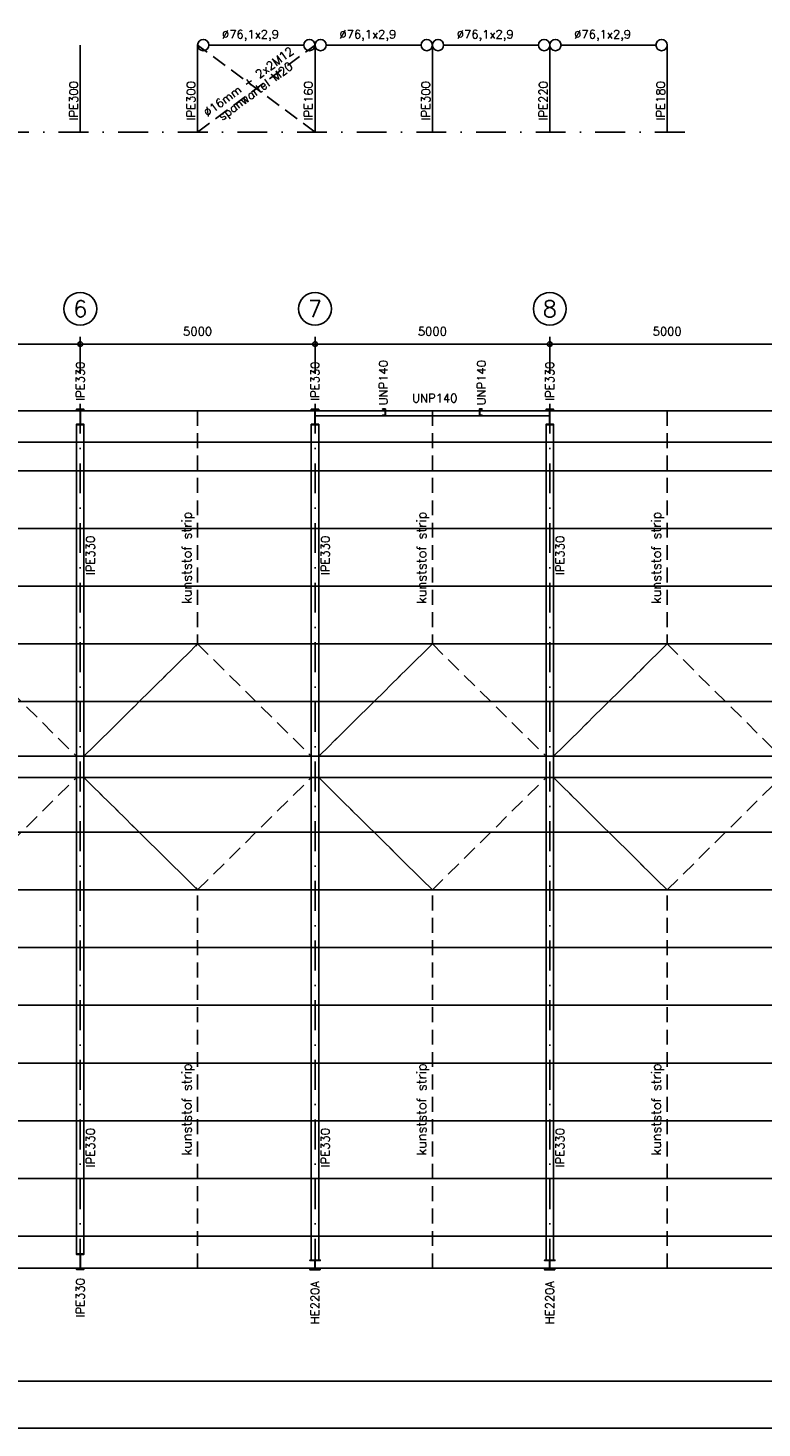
# Model space of a CAD drawing. Extents: x 0 to 139900, y 0 to 143500.
# Tile 2 of 34: x 29387 to 45020, y 0 to 29806. Entities that reach past the tile are written whole.
import ezdxf
from ezdxf.enums import TextEntityAlignment as Align

# ---------------------------------------------------------------- set-up
doc = ezdxf.new("R2010")
doc.units = 0
doc.header["$LTSCALE"] = 100
doc.header["$PDMODE"] = 3
doc.header["$PDSIZE"] = -3
doc.linetypes.add('DASHDOT2', pattern=[12.7, 6.35, -3.175, 0, -3.175])
doc.linetypes.add('HIDDEN2', pattern=[4.7625, 3.175, -1.5875])
doc.layers.get('0').update_dxf_attribs({"linetype": 'CONTINUOUS'})
doc.layers.get('DEFPOINTS').update_dxf_attribs({"linetype": 'CONTINUOUS'})
for name, color, linetype in [('A--A$1C-_CIRKEL', 3, 'CONTINUOUS'), ('A--L$2A-', 7, 'CONTINUOUS'), ('A--L$2A-_F123-', 1, 'CONTINUOUS'), ('A--L$7A-_STRAMIEN', 1, 'DASHDOT2'), ('A--L28--', 7, 'CONTINUOUS'), ('A--L28--_F1---', 1, 'HIDDEN2'), ('A--L28H-_F123-', 2, 'CONTINUOUS'), ('A--L28S-_F123-', 1, 'CONTINUOUS'), ('A--M$1A-_F123-_MAATV', 7, 'CONTINUOUS'), ('A--T$1A-_F123-_0_18MM', 1, 'CONTINUOUS'), ('A--T$1A-_F123-_0_25MM', 2, 'CONTINUOUS')]:
    doc.layers.add(name, color=color, linetype=linetype)
doc.styles.add('0_18', font='ROMANS.shx', dxfattribs={"height": 180})
doc.styles.add('0_25', font='ROMANS.shx', dxfattribs={"height": 250})
doc.styles.add('ALFA-0_25', font='ROMANS')
doc.styles.add('MISO', font='ROMANS.shx')
doc.dimstyles.new('DLV18', dxfattribs={"dimscale": 100, "dimtxt": 1.8, "dimasz": 1, "dimexe": 0, "dimexo": 0, "dimgap": 0, "dimtad": 0, "dimdec": 0, "dimrnd": 1, "dimzin": 0, "dimtxsty": 'MISO', "dimblk1": '$DIMDLV', "dimblk2": '$DIMDLV', "dimsah": 1, "dimcen": 0, "dimse1": 1, "dimse2": 1, "dimclrd": 256, "dimclre": 256, "dimclrt": 1, "dimazin": 3, "dimtfac": 1, "dimtdec": 0, "dimtix": 1, "dimtmove": 0, "dimatfit": 3, "dimtvp": 1.5, "dimtolj": 1, "dimtzin": 0})

# ---------------------------------------------------------------- blocks, each defined once
blk = doc.blocks.new('KA-A1-2X')
at = {"layer": 'A--L$2A-_F123-'}
blk.add_lwpolyline([(0, 0), (0, 594), (1261, 594), (1261, 0)], close=True, dxfattribs=at)
at = {"layer": 'A--L$2A-_F123-', "color": 4}
blk.add_lwpolyline([(10, 10), (1251, 10), (1251, 584), (10, 584)], close=True, dxfattribs=at)
blk = doc.blocks.new('$DIMDLV')
at = {"color": 0}
for p, q in [((-1, 0), (1, 0)), ((0, -1.5), (0, 1.5))]:
    blk.add_line(p, q, dxfattribs=at)
blk.add_circle((0, 0), 0.5, dxfattribs=at)
blk = doc.blocks.new('*D47')
at = {"layer": 'A--M$1A-_F123-_MAATV', "linetype": 'CONTINUOUS'}
blk.add_line((40600, 23077.5), (45400, 23077.5), dxfattribs=at)
at = {"layer": 'DEFPOINTS', "color": 0, "linetype": 'CONTINUOUS'}
for p in [(40500, 23077.5), (45500, 23077.5), (45500, 23077.5)]:
    blk.add_point(p, dxfattribs=at)
at = {"layer": 'A--M$1A-_F123-_MAATV', "linetype": 'CONTINUOUS', "xscale": 100, "yscale": 100, "zscale": 100, "rotation": 180}
blk.add_blockref('$DIMDLV', (40500, 23077.5), dxfattribs=at)
at = {"layer": 'A--M$1A-_F123-_MAATV', "linetype": 'CONTINUOUS', "xscale": 100, "yscale": 100, "zscale": 100}
blk.add_blockref('$DIMDLV', (45500, 23077.5), dxfattribs=at)
at = {"layer": 'A--M$1A-_F123-_MAATV', "color": 1, "linetype": 'CONTINUOUS', "insert": (43000, 23347.5), "char_height": 180, "attachment_point": 5, "style": 'MISO'}
blk.add_mtext('\\A1;5000', dxfattribs=at)
blk = doc.blocks.new('QD20570-')
at = {"layer": 'A--L28--_F1---', "color": 2, "linetype": 'CONTINUOUS'}
blk.add_lwpolyline([(80, -165), (-80, -165), (-80, -153.5), (-10.75, -153.5, 0.41421356), (-3.75, -146.5), (-3.75, 146.5, 0.41421356), (-10.75, 153.5), (-80, 153.5), (-80, 165), (80, 165), (80, 153.5), (10.75, 153.5, 0.41421356), (3.75, 146.5), (3.75, -146.5, 0.41421356), (10.75, -153.5), (80, -153.5)], format="xyb", close=True, dxfattribs=at)
blk = doc.blocks.new('QD20494-')
at = {"layer": 'A--L28--_F1---', "color": 2, "linetype": 'CONTINUOUS'}
blk.add_lwpolyline([(110, -105), (-110, -105), (-110, -94), (-15.5, -94, 0.4142136), (-3.5, -82), (-3.5, 82, 0.4142136), (-15.5, 94), (-110, 94), (-110, 105), (110, 105), (110, 94), (15.5, 94, 0.4142136), (3.5, 82), (3.5, -82, 0.4142136), (15.5, -94), (110, -94)], format="xyb", close=True, dxfattribs=at)
blk = doc.blocks.new('*D39')
at = {"layer": 'A--M$1A-_F123-_MAATV', "linetype": 'CONTINUOUS'}
blk.add_line((25600, 23077.5), (30400, 23077.5), dxfattribs=at)
at = {"layer": 'DEFPOINTS', "color": 0, "linetype": 'CONTINUOUS'}
for p in [(25500, 23077.5), (30500, 23077.5), (30500, 23077.5)]:
    blk.add_point(p, dxfattribs=at)
at = {"layer": 'A--M$1A-_F123-_MAATV', "linetype": 'CONTINUOUS', "xscale": 100, "yscale": 100, "zscale": 100, "rotation": 180}
blk.add_blockref('$DIMDLV', (25500, 23077.5), dxfattribs=at)
at = {"layer": 'A--M$1A-_F123-_MAATV', "linetype": 'CONTINUOUS', "xscale": 100, "yscale": 100, "zscale": 100}
blk.add_blockref('$DIMDLV', (30500, 23077.5), dxfattribs=at)
at = {"layer": 'A--M$1A-_F123-_MAATV', "color": 1, "linetype": 'CONTINUOUS', "insert": (28000, 23347.5), "char_height": 180, "attachment_point": 5, "style": 'MISO'}
blk.add_mtext('\\A1;5000', dxfattribs=at)
blk = doc.blocks.new('*D45')
at = {"layer": 'A--M$1A-_F123-_MAATV', "linetype": 'CONTINUOUS'}
blk.add_line((35600, 23077.5), (40400, 23077.5), dxfattribs=at)
at = {"layer": 'DEFPOINTS', "color": 0, "linetype": 'CONTINUOUS'}
for p in [(35500, 23077.5), (40500, 23077.5), (40500, 23077.5)]:
    blk.add_point(p, dxfattribs=at)
at = {"layer": 'A--M$1A-_F123-_MAATV', "linetype": 'CONTINUOUS', "xscale": 100, "yscale": 100, "zscale": 100, "rotation": 180}
blk.add_blockref('$DIMDLV', (35500, 23077.5), dxfattribs=at)
at = {"layer": 'A--M$1A-_F123-_MAATV', "linetype": 'CONTINUOUS', "xscale": 100, "yscale": 100, "zscale": 100}
blk.add_blockref('$DIMDLV', (40500, 23077.5), dxfattribs=at)
at = {"layer": 'A--M$1A-_F123-_MAATV', "color": 1, "linetype": 'CONTINUOUS', "insert": (38000, 23347.5), "char_height": 180, "attachment_point": 5, "style": 'MISO'}
blk.add_mtext('\\A1;5000', dxfattribs=at)
blk = doc.blocks.new('*D46')
at = {"layer": 'A--M$1A-_F123-_MAATV', "linetype": 'CONTINUOUS'}
blk.add_line((30600, 23077.5), (35400, 23077.5), dxfattribs=at)
at = {"layer": 'DEFPOINTS', "color": 0, "linetype": 'CONTINUOUS'}
for p in [(30500, 23077.5), (35500, 23077.5), (35500, 23077.5)]:
    blk.add_point(p, dxfattribs=at)
at = {"layer": 'A--M$1A-_F123-_MAATV', "linetype": 'CONTINUOUS', "xscale": 100, "yscale": 100, "zscale": 100, "rotation": 180}
blk.add_blockref('$DIMDLV', (30500, 23077.5), dxfattribs=at)
at = {"layer": 'A--M$1A-_F123-_MAATV', "linetype": 'CONTINUOUS', "xscale": 100, "yscale": 100, "zscale": 100}
blk.add_blockref('$DIMDLV', (35500, 23077.5), dxfattribs=at)
at = {"layer": 'A--M$1A-_F123-_MAATV', "color": 1, "linetype": 'CONTINUOUS', "insert": (33000, 23347.5), "char_height": 180, "attachment_point": 5, "style": 'MISO'}
blk.add_mtext('\\A1;5000', dxfattribs=at)
blk = doc.blocks.new('CIRKEL')
at = {"layer": 'A--A$1C-_CIRKEL'}
blk.add_circle((0, 0), 350, dxfattribs=at)
blk = doc.blocks.new('QD20671-')
at = {"layer": 'A--L28--_F1---', "color": 2, "linetype": 'CONTINUOUS'}
blk.add_lwpolyline([(0, -70), (0, 70), (60, 70), (60, 67, -0.391021), (56, 62), (15, 59, 0.39104), (7, 50), (7, -50, 0.39104), (15, -59), (56, -62, -0.391021), (60, -67), (60, -70)], format="xyb", close=True, dxfattribs=at)

msp = doc.modelspace()

# ---------------------------------------------------------------- linework, layer by layer
at = {"linetype": 'CONTINUOUS'}
for centre in [(33120, 29442), (35380, 29442), (35620, 29442), (37880, 29442), (38120, 29442), (40380, 29442), (40620, 29442), (42880, 29442)]:
    msp.add_circle(centre, 120, dxfattribs=at)
at = {"layer": 'A--L$7A-_STRAMIEN', "linetype": 'DASHDOT2'}
msp.add_line((43375, 27590), (2375, 27590), dxfattribs=at)
at = {"layer": 'A--L$7A-_STRAMIEN'}
for p, q in [((30500, 23077.5), (30500, 3377.5)), ((35500, 23077.5), (35500, 3377.5)), ((40500, 23077.5), (40500, 3377.5))]:
    msp.add_line(p, q, dxfattribs=at)
at = {"layer": 'A--L$7A-_STRAMIEN', "linetype": 'CONTINUOUS'}
for p, q in [((30420, 21359), (30420, 3707.5)), ((30580, 21359), (30580, 3707.5)), ((35420, 21359), (35420, 3576.5)), ((35580, 21359), (35580, 3576.5)), ((40420, 21359), (40420, 3576.5)), ((40580, 21359), (40580, 3576.5))]:
    msp.add_line(p, q, dxfattribs=at)
at = {"layer": 'A--L28H-_F123-'}
for p, q in [((85800, 21655), (5200, 21655)), ((85800, 20990.4), (5200, 20990.4)), ((85800, 20378.4), (5200, 20378.4)), ((85800, 19149.9), (5200, 19149.9)), ((85800, 17921.4), (5200, 17921.4)), ((85800, 16692.9), (5200, 16692.9)), ((85800, 15464.4), (5200, 15464.4)), ((85800, 14302), (5200, 14302)), ((85800, 13846.8), (5200, 13846.8)), ((85800, 12684.5), (5200, 12684.5)), ((85800, 11456), (5200, 11456)), ((85800, 10227.5), (5200, 10227.5)), ((85800, 8998.9), (5200, 8998.9)), ((85800, 7770.4), (5200, 7770.4)), ((85800, 6541.9), (5200, 6541.9)), ((85800, 5313.4), (5200, 5313.4)), ((85800, 4084.9), (5200, 4084.9)), ((85800, 3400), (5200, 3400))]:
    msp.add_line(p, q, dxfattribs=at)
at = {"layer": 'A--L28S-_F123-', "color": 4, "linetype": 'CONTINUOUS'}
for p, q in [((30500, 27590), (30500, 29442)), ((33000, 27590), (33000, 29442)), ((35260, 29442), (33240, 29442)), ((35500, 27590), (35500, 29442)), ((37760, 29442), (35740, 29442)), ((38000, 27590), (38000, 29442)), ((40260, 29442), (38240, 29442)), ((40500, 27590), (40500, 29442)), ((42760, 29442), (40740, 29442)), ((43000, 27590), (43000, 29442)), ((40500, 21551.2), (35500, 21551.2))]:
    msp.add_line(p, q, dxfattribs=at)
at = {"layer": 'A--L28S-_F123-', "color": 3, "linetype": 'HIDDEN2'}
for p, q in [((33000, 27590), (35500, 29442)), ((35500, 27590), (33000, 29442))]:
    msp.add_line(p, q, dxfattribs=at)
at = {"layer": 'A--L28S-_F123-', "color": 8, "linetype": 'HIDDEN2'}
for points in [[(28000, 21655), (28000, 16692.9), (25580, 14302), (28000, 16692.9), (30420, 14302)], [(33000, 21655), (33000, 16692.9), (30580, 14302), (33000, 16692.9), (35420, 14302)], [(38000, 21655), (38000, 16692.9), (35580, 14302), (38000, 16692.9), (40420, 14302)], [(43000, 21655), (43000, 16692.9), (40580, 14302), (43000, 16692.9), (45420, 14302)], [(28000, 3400), (28000, 11456), (25580, 13846.8), (28000, 11456), (30420, 13846.8)], [(33000, 3400), (33000, 11456), (30580, 13846.8), (33000, 11456), (35420, 13846.8)], [(38000, 3400), (38000, 11456), (35580, 13846.8), (38000, 11456), (40420, 13846.8)], [(43000, 3400), (43000, 11456), (40580, 13846.8), (43000, 11456), (45420, 13846.8)]]:
    msp.add_lwpolyline(points, dxfattribs=at)

# ---------------------------------------------------------------- block references
at = {"layer": 'A--L$2A-', "xscale": 100, "yscale": 100}
msp.add_blockref('KA-A1-2X', (0, 0), dxfattribs=at)
at = {"layer": 'A--L28--'}
for name, p in [('QD20570-', (30500, 21524)), ('QD20570-', (35500, 21524)), ('QD20671-', (39000, 21627.2)), ('QD20570-', (40500, 21524)), ('QD20494-', (35500, 3471.5)), ('QD20494-', (40500, 3471.5))]:
    msp.add_blockref(name, p, dxfattribs=at)
at = {"layer": 'A--L28--', "xscale": -1}
msp.add_blockref('QD20671-', (37000, 21627.2), dxfattribs=at)
at = {"layer": 'A--L28--', "xscale": -1, "rotation": 180}
msp.add_blockref('QD20570-', (30500, 3542.5), dxfattribs=at)
at = {"layer": 'A--M$1A-_F123-_MAATV'}
ref = msp.add_blockref('CIRKEL', (30500, 23827.5), dxfattribs=at)
ref.add_attrib('A', '6', dxfattribs={"layer": 'A--T$1A-_F123-_0_25MM', "height": 350, "style": 'ALFA-0_25'}).set_placement((30500, 23827.5), align=Align.MIDDLE_CENTER)
ref = msp.add_blockref('CIRKEL', (35500, 23827.5), dxfattribs=at)
ref.add_attrib('A', '7', dxfattribs={"layer": 'A--T$1A-_F123-_0_25MM', "height": 350, "style": 'ALFA-0_25'}).set_placement((35500, 23827.5), align=Align.MIDDLE_CENTER)
ref = msp.add_blockref('CIRKEL', (40500, 23827.5), dxfattribs=at)
ref.add_attrib('A', '8', dxfattribs={"layer": 'A--T$1A-_F123-_0_25MM', "height": 350, "style": 'ALFA-0_25'}).set_placement((40500, 23827.5), align=Align.MIDDLE_CENTER)

# ---------------------------------------------------------------- texts
at = {"layer": 'A--T$1A-_F123-_0_18MM', "color": 2, "style": '0_18'}
for s, p in [('%%c76,1x2,9', (34125, 29582)), ('%%c76,1x2,9', (36625, 29582)), ('%%c76,1x2,9', (39125, 29582)), ('%%c76,1x2,9', (41625, 29582)), ('UNP140', (38051.4, 21835.5))]:
    msp.add_text(s, height=180, dxfattribs=at).set_placement(p, align=Align.CENTER)
for s, rotation, p in [('%%c16mm + 2x2M12', 36.53075, (34137.5, 28590.9)), ('spanwartel M20', 36.53075, (34286.3, 28390.1)), ('IPE330', 90, (30590.8, 22287.6)), ('IPE330', 90, (35590.8, 22287.6)), ('UNP140', 90, (37045.6, 22253.7)), ('UNP140', 90, (39134.4, 22253.7)), ('IPE330', 90, (40590.8, 22287.6)), ('IPE330', 90, (30808.1, 18577.7)), ('IPE330', 90, (35808.1, 18577.7)), ('IPE330', 90, (40808.1, 18577.7)), ('IPE330', 90, (30808.1, 5969.7)), ('IPE330', 90, (35808.1, 5969.7)), ('IPE330', 90, (40808.1, 5969.7)), ('IPE330', 90, (30590.8, 2772.8)), ('HE220A', 90, (35590.8, 2669.2)), ('HE220A', 90, (40590.8, 2669.2))]:
    msp.add_text(s, height=180, rotation=rotation, dxfattribs=at).set_placement(p, align=Align.CENTER)
for s, p in [('IPE300', (30450, 27840)), ('IPE300', (32950, 27840)), ('IPE160', (35450, 27840)), ('IPE300', (37950, 27840)), ('IPE220', (40450, 27840)), ('IPE180', (42950, 27840))]:
    msp.add_text(s, height=180, rotation=90, dxfattribs=at).set_placement(p)
at = {"layer": 'A--T$1A-_F123-_0_25MM', "style": '0_25'}
for p in [(32866.7, 17547.2), (37866.7, 17547.2), (42866.7, 17547.2), (32866.7, 5801.3), (37866.7, 5801.3), (42866.7, 5801.3)]:
    msp.add_text('kunststof strip', height=200, rotation=90, dxfattribs=at).set_placement(p)

# ---------------------------------------------------------------- dimensions: what is measured, and where the dimension line sits
at = {"layer": 'A--M$1A-_F123-_MAATV', "linetype": 'CONTINUOUS'}
for base, p1, p2, picture, middle in [((30500, 23077.5), (25500, 23077.5), (30500, 23077.5), '*D39', (28000, 23347.5)), ((35500, 23077.5), (30500, 23077.5), (35500, 23077.5), '*D46', (33000, 23347.5)), ((40500, 23077.5), (35500, 23077.5), (40500, 23077.5), '*D45', (38000, 23347.5)), ((45500, 23077.5), (40500, 23077.5), (45500, 23077.5), '*D47', (43000, 23347.5))]:
    dim = msp.add_linear_dim(base=base, p1=p1, p2=p2, dimstyle='DLV18', dxfattribs=at)
    dim.commit()
    dim.dimension.update_dxf_attribs({"geometry": picture, "text_midpoint": middle})

doc.saveas('drawing.dxf')
